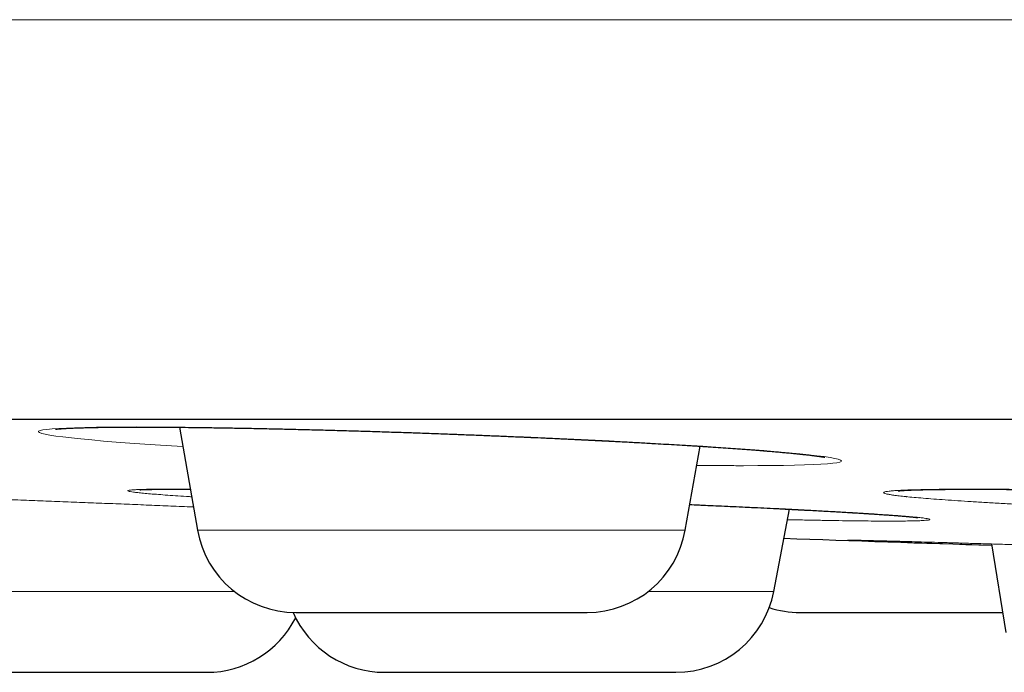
# Model space of a CAD drawing. Header units: millimetres. Extents: x 8 to 482, y 12 to 243.
# Tile 232 of 256: x 403.29 to 408.23, y 185.32 to 188.59. Entities that reach past the tile are written whole.
import ezdxf

# ---------------------------------------------------------------- set-up
doc = ezdxf.new("R2010")
doc.units = ezdxf.units.MM

msp = doc.modelspace()

# ---------------------------------------------------------------- linework, layer by layer
at = {"color": 7, "linetype": 'Continuous', "lineweight": 30}
for p, q in [((404.0899, 186.5445), (404.1808, 186.0288)), ((406.6265, 186.0288), (406.7007, 186.4495)), ((407.0707, 185.7216), (407.1496, 186.1334)), ((408.1621, 185.9593), (408.2346, 185.515))]:
    msp.add_line(p, q, dxfattribs=at)
at = {"color": 8, "linetype": 'Continuous', "lineweight": 0}
for p, q in [((404.1808, 186.0288), (406.6265, 186.0288)), ((402.2758, 185.7216), (404.3654, 185.7216)), ((406.4418, 185.7216), (407.0707, 185.7216))]:
    msp.add_line(p, q, dxfattribs=at)
at = {"color": 8, "linetype": 'Continuous', "lineweight": 0, "flags": 128}
msp.add_lwpolyline([(404.107, 186.4471), (404.0783, 186.4489), (403.9947, 186.4543), (403.916, 186.4597), (403.8422, 186.4651), (403.7733, 186.4704), (403.7094, 186.4756), (403.6505, 186.4808), (403.5964, 186.486), (403.5483, 186.491), (403.5063, 186.4958), (403.4705, 186.5005), (403.4407, 186.505), (403.4171, 186.5093), (403.3996, 186.5135), (403.3882, 186.5175), (403.3831, 186.5212), (403.3843, 186.5248), (403.3919, 186.528), (403.4058, 186.531), (403.426, 186.5338), (403.4526, 186.5363), (403.4855, 186.5385), (403.5245, 186.5405), (403.569, 186.5421), (403.6191, 186.5435), (403.6747, 186.5446), (403.7359, 186.5453), (403.8026, 186.5458), (403.8748, 186.5459), (403.9517, 186.5458), (404.0325, 186.5453), (404.1174, 186.5446), (404.2062, 186.5435), (404.2991, 186.5422), (404.396, 186.5405), (404.4969, 186.5385), (404.5998, 186.5363), (404.7045, 186.5338), (404.8109, 186.531), (404.9191, 186.528), (405.0291, 186.5248), (405.1409, 186.5212), (405.2544, 186.5175), (405.3682, 186.5135), (405.4811, 186.5093), (405.5932, 186.505), (405.7045, 186.5005), (405.8149, 186.4958), (405.9245, 186.491), (406.0333, 186.486), (406.1404, 186.4809), (406.2443, 186.4757), (406.3449, 186.4704), (406.4424, 186.4651), (406.5366, 186.4598), (406.6276, 186.4543), (406.7154, 186.4489), (406.7993, 186.4434), (406.8781, 186.438), (406.952, 186.4326), (407.0208, 186.4273), (407.0846, 186.4221), (407.1433, 186.4169), (407.197, 186.4118), (407.2451, 186.4068), (407.287, 186.4019), (407.3228, 186.3973), (407.3525, 186.3928), (407.376, 186.3884), (407.3935, 186.3843), (407.4049, 186.3803), (407.4099, 186.3765), (407.4086, 186.373), (407.401, 186.3698), (407.387, 186.3668), (407.3667, 186.364), (407.3401, 186.3615), (407.3071, 186.3592), (407.2683, 186.3573), (407.224, 186.3556), (407.1741, 186.3543), (407.1185, 186.3532), (407.0574, 186.3525), (406.9907, 186.352), (406.9183, 186.3519), (406.9183, 186.3519)], dxfattribs=at)
at = {"color": 7, "linetype": 'Continuous', "lineweight": 30}
for centre, radius, start, end in [((404.6732, 186.1156), 0.5, 190, 270), ((406.1341, 186.1156), 0.5, 270, 350), ((434.5, 985.519), 800, 268.0387887, 268.113421), ((406.5796, 185.8156), 0.5, 270, 349.1557), ((407.2015, 186.1156), 0.5, 252.0878, 270), ((404.2277, 185.8156), 0.5, 270, 332.9988), ((405.1187, 185.8156), 0.5, 203.5578, 270)]:
    msp.add_arc(centre, radius, start, end, dxfattribs=at)
at = {"color": 8, "linetype": 'Continuous', "lineweight": 0}
for points, knots in [([(481.9986, 188.5884), (481.9967, 188.5884), (481.9931, 188.5884), (481.9635, 188.5884), (481.9164, 188.5884), (481.85, 188.5884), (481.7648, 188.5884), (481.661, 188.5884), (481.5344, 188.5884), (481.3832, 188.5884), (481.2051, 188.5884), (481.0052, 188.5884), (480.7837, 188.5884), (480.5482, 188.5884), (480.3014, 188.5884), (480.0455, 188.5884), (479.773, 188.5884), (479.484, 188.5884), (479.1789, 188.5884), (478.858, 188.5884), (478.5106, 188.5884), (478.1352, 188.5884), (477.7302, 188.5884), (477.3081, 188.5884), (476.8692, 188.5884), (476.4052, 188.5884), (475.9152, 188.5884), (475.3989, 188.5884), (474.8663, 188.5884), (474.3183, 188.5884), (473.7555, 188.5884), (473.1895, 188.5884), (472.622, 188.5884), (472.0546, 188.5884), (471.4764, 188.5884), (470.8881, 188.5884), (470.2783, 188.5884), (469.6469, 188.5884), (468.9936, 188.5884), (468.3317, 188.5884), (467.6617, 188.5884), (466.9843, 188.5884), (466.3131, 188.5884), (465.6491, 188.5884), (464.9936, 188.5884), (464.3337, 188.5884), (463.6698, 188.5884), (462.9614, 188.5884), (462.2076, 188.5884), (461.4078, 188.5884), (460.6053, 188.5884), (459.8009, 188.5884), (458.9953, 188.5884), (458.2042, 188.5884), (457.4285, 188.5884), (456.6689, 188.5884), (455.9104, 188.5884), (455.1533, 188.5884), (454.3982, 188.5884), (453.6455, 188.5884), (452.8955, 188.5884), (452.1486, 188.5884), (451.4052, 188.5884), (450.67, 188.5884), (449.9432, 188.5884), (449.2251, 188.5884), (448.5116, 188.5884), (447.7843, 188.5884), (447.0437, 188.5884), (446.29, 188.5884), (445.5428, 188.5884), (444.8021, 188.5884), (444.0682, 188.5884), (443.2989, 188.5884), (442.4952, 188.5884), (441.6578, 188.5884), (440.831, 188.5884), (440.0092, 188.5884), (439.193, 188.5884), (438.3825, 188.5884), (437.5835, 188.5884), (436.7961, 188.5884), (436.0204, 188.5884), (435.2563, 188.5884), (434.5006, 188.5884), (433.7454, 188.5884), (432.983, 188.5884), (432.209, 188.5884), (431.4234, 188.5884), (430.6311, 188.5884), (429.8324, 188.5884), (429.0274, 188.5884), (428.2117, 188.5884), (427.4155, 188.5884), (426.6397, 188.5884), (425.8849, 188.5884), (425.1222, 188.5884), (424.3516, 188.5884), (423.5735, 188.5884), (422.788, 188.5884), (421.9955, 188.5884), (421.2097, 188.5884), (420.431, 188.5884), (419.6599, 188.5884), (418.8835, 188.5884), (418.1022, 188.5884), (417.3164, 188.5884), (416.5417, 188.5884), (415.7786, 188.5884), (415.0273, 188.5884), (414.2735, 188.5884), (413.5175, 188.5884), (412.7598, 188.5884), (412.0007, 188.5884), (411.2409, 188.5884), (410.4807, 188.5884), (409.7207, 188.5884), (408.966, 188.5884), (408.2171, 188.5884), (407.4744, 188.5884), (406.7341, 188.5884), (406.0056, 188.5884), (405.2894, 188.5884), (404.5857, 188.5884), (403.8864, 188.5884), (403.1922, 188.5884), (402.5037, 188.5884), (401.8346, 188.5884), (401.1849, 188.5884), (400.5547, 188.5884), (399.9317, 188.5884), (399.3165, 188.5884), (398.6973, 188.5884), (398.0755, 188.5884), (397.4525, 188.5884), (396.841, 188.5884), (396.2416, 188.5884), (395.6551, 188.5884), (395.0932, 188.5884), (394.5556, 188.5884), (394.0417, 188.5884), (393.5418, 188.5884), (393.0562, 188.5884), (392.6001, 188.5884), (392.1721, 188.5884), (391.7712, 188.5884), (391.3839, 188.5884), (391.0107, 188.5884), (390.652, 188.5884), (390.3082, 188.5884), (389.9686, 188.5884), (389.6355, 188.5884), (389.3114, 188.5884), (389.007, 188.5884), (388.7228, 188.5884), (388.4671, 188.5884), (388.2382, 188.5884), (388.0342, 188.5884), (387.8479, 188.5884), (387.6797, 188.5884), (387.5296, 188.5884), (387.3979, 188.5884), (387.281, 188.5884), (387.1812, 188.5884), (387.1009, 188.5884), (387.0438, 188.5884), (387.0081, 188.5884), (387.0036, 188.5884), (387.0014, 188.5884)], [0, 0, 0, 0, 0.006366, 0.012731, 0.019093, 0.025451, 0.031804, 0.038151, 0.044491, 0.051454, 0.058404, 0.065341, 0.072263, 0.079167, 0.085427, 0.091671, 0.097897, 0.104104, 0.110291, 0.116458, 0.122602, 0.129334, 0.136037, 0.14271, 0.14935, 0.155958, 0.162929, 0.16986, 0.17675, 0.183598, 0.190403, 0.197163, 0.203494, 0.209785, 0.216033, 0.222238, 0.2284, 0.234886, 0.241322, 0.247706, 0.254039, 0.260318, 0.266545, 0.272366, 0.278139, 0.283864, 0.28954, 0.295167, 0.301787, 0.308337, 0.314817, 0.321226, 0.327565, 0.333834, 0.339679, 0.345462, 0.351183, 0.35684, 0.362435, 0.367969, 0.37344, 0.378849, 0.384196, 0.389483, 0.394616, 0.39969, 0.404706, 0.409665, 0.414956, 0.42018, 0.425339, 0.430432, 0.435461, 0.440426, 0.446196, 0.451879, 0.457477, 0.46299, 0.468529, 0.473982, 0.47935, 0.484635, 0.489837, 0.494958, 0.5, 0.50503, 0.51014, 0.515331, 0.520604, 0.525959, 0.531302, 0.536726, 0.542235, 0.547828, 0.552894, 0.558029, 0.563235, 0.568511, 0.573858, 0.579277, 0.584769, 0.590335, 0.595692, 0.601117, 0.606609, 0.61217, 0.617799, 0.623497, 0.628933, 0.634431, 0.639991, 0.645613, 0.651298, 0.657046, 0.662856, 0.668729, 0.674665, 0.680663, 0.686615, 0.692628, 0.698701, 0.704833, 0.710803, 0.716827, 0.722907, 0.729041, 0.735229, 0.74147, 0.747404, 0.753384, 0.759411, 0.765483, 0.7716, 0.778136, 0.784722, 0.791356, 0.798037, 0.804764, 0.811537, 0.817963, 0.824428, 0.83093, 0.837468, 0.844042, 0.850048, 0.856081, 0.86214, 0.868225, 0.874334, 0.880467, 0.886623, 0.893419, 0.900239, 0.907083, 0.913948, 0.920833, 0.927109, 0.933399, 0.939702, 0.946017, 0.952343, 0.958678, 0.965021, 0.972007, 0.978999, 0.985997, 0.992997, 1, 1, 1, 1]), ([(406.9183, 186.3519), (406.893, 186.3519), (406.8425, 186.3519), (406.764, 186.3524), (406.7095, 186.3529), (406.6837, 186.3531)], [0, 0, 0, 0, 0.346514, 0.69017, 1, 1, 1, 1]), ([(404.1513, 186.1959), (404.1475, 186.1961), (404.1229, 186.1977), (404.0824, 186.2003), (404.0304, 186.2039), (403.9844, 186.2074), (403.9438, 186.2106), (403.9092, 186.2137), (403.8807, 186.2167), (403.8586, 186.2194), (403.8429, 186.2218), (403.8335, 186.2241), (403.8304, 186.2262), (403.8336, 186.228), (403.8431, 186.2296), (403.8587, 186.231), (403.8806, 186.2321), (403.9086, 186.233), (403.9429, 186.2336), (403.9833, 186.234), (404.0296, 186.2341), (404.0821, 186.234), (404.1206, 186.2338), (404.1431, 186.2336), (404.1447, 186.2335)], [0, 0, 0, 0, 0.008865, 0.057861, 0.106983, 0.156389, 0.206232, 0.25595, 0.305268, 0.354344, 0.403334, 0.452397, 0.501693, 0.551376, 0.60124, 0.650695, 0.699895, 0.748998, 0.798164, 0.847549, 0.89731, 0.946978, 0.996301, 1, 1, 1, 1]), ([(408.3329, 186.1564), (408.3191, 186.1571), (408.2765, 186.1593), (408.2095, 186.163), (408.1321, 186.1674), (408.0598, 186.1718), (407.9921, 186.1762), (407.9293, 186.1804), (407.8715, 186.1847), (407.8193, 186.1888), (407.7731, 186.1928), (407.7329, 186.1966), (407.6988, 186.2003), (407.6707, 186.2039), (407.6487, 186.2074), (407.6328, 186.2106), (407.623, 186.2137), (407.6196, 186.2167), (407.6226, 186.2194), (407.632, 186.2218), (407.6477, 186.2241), (407.6698, 186.2262), (407.6982, 186.228), (407.7326, 186.2296), (407.7729, 186.231), (407.8188, 186.2321), (407.8704, 186.233), (407.9276, 186.2336), (407.9905, 186.234), (408.0588, 186.2341), (408.132, 186.234), (408.2095, 186.2336), (408.2913, 186.233), (408.3773, 186.2321), (408.4675, 186.231), (408.5619, 186.2296), (408.6598, 186.228), (408.7606, 186.2262), (408.8635, 186.2241), (408.9684, 186.2218), (409.0753, 186.2194), (409.1842, 186.2167), (409.2952, 186.2137), (409.3828, 186.2113), (409.4334, 186.2099), (409.4462, 186.2095)], [0, 0, 0, 0, 0.011387, 0.035231, 0.058992, 0.082746, 0.106569, 0.130537, 0.154725, 0.178745, 0.202598, 0.226358, 0.250103, 0.273909, 0.297852, 0.322008, 0.346102, 0.370004, 0.393787, 0.417529, 0.441306, 0.465196, 0.489274, 0.51344, 0.537407, 0.561251, 0.585048, 0.608875, 0.632808, 0.656924, 0.680994, 0.704898, 0.72871, 0.752507, 0.776367, 0.800366, 0.824579, 0.84861, 0.872469, 0.896231, 0.919974, 0.943774, 0.967707, 0.99185, 1, 1, 1, 1]), ([(407.7459, 186.23), (407.7418, 186.2299), (407.724, 186.2293), (407.6986, 186.228), (407.6698, 186.2262), (407.6478, 186.2241), (407.632, 186.2218), (407.6227, 186.2194), (407.6197, 186.2167), (407.6231, 186.2138), (407.6328, 186.2106), (407.6486, 186.2074), (407.6705, 186.2039), (407.699, 186.2003), (407.7218, 186.1978), (407.7368, 186.1963), (407.7384, 186.1962)], [0, 0, 0, 0, 0.0241897, 0.1057272, 0.1866523, 0.2669971, 0.347017, 0.4269706, 0.5071173, 0.5877145, 0.6690153, 0.7502017, 0.8307258, 0.9108406, 0.9908034, 1, 1, 1, 1]), ([(402.413, 186.2109), (402.4157, 186.2108), (402.4499, 186.2097), (402.5185, 186.2073), (402.6185, 186.2039), (402.7212, 186.2004), (402.826, 186.1966), (402.9331, 186.1928), (403.0424, 186.1888), (403.1536, 186.1847), (403.266, 186.1805), (403.3787, 186.1762), (403.4911, 186.1718), (403.6032, 186.1675), (403.7151, 186.163), (403.8268, 186.1586), (403.9379, 186.1541), (404.0474, 186.1495), (404.1217, 186.1465), (404.1586, 186.1449), (404.1603, 186.1448)], [0, 0, 0, 0, 0.005345, 0.067818, 0.129781, 0.191429, 0.25296, 0.314572, 0.376464, 0.438832, 0.50139, 0.563419, 0.625112, 0.686666, 0.748278, 0.810146, 0.872466, 0.934931, 0.9969, 1, 1, 1, 1]), ([(406.6491, 186.1569), (406.6711, 186.156), (406.7279, 186.1535), (406.8161, 186.1495), (406.9135, 186.1451), (407.007, 186.1406), (407.0966, 186.1363), (407.1824, 186.1319), (407.2644, 186.1276), (407.3422, 186.1234), (407.4153, 186.1193), (407.4832, 186.1153), (407.5457, 186.1115), (407.6027, 186.1078), (407.6543, 186.1042), (407.7004, 186.1008), (407.7409, 186.0975), (407.7754, 186.0944), (407.8037, 186.0915), (407.8257, 186.0888), (407.8414, 186.0863), (407.8508, 186.084), (407.8539, 186.082), (407.8507, 186.0801), (407.8414, 186.0785), (407.8258, 186.0771), (407.804, 186.076), (407.776, 186.0751), (407.7416, 186.0745), (407.7015, 186.0741), (407.6697, 186.0741), (407.6538, 186.0741)], [0, 0, 0, 0, 0.0223467, 0.0575552, 0.0924848, 0.1272445, 0.1619452, 0.1966982, 0.2316145, 0.2668033, 0.3019231, 0.3367926, 0.3715218, 0.4062218, 0.4410041, 0.4759796, 0.5112569, 0.5463163, 0.5811426, 0.6158464, 0.6505395, 0.6853338, 0.7203404, 0.7556681, 0.7907812, 0.8256386, 0.8603512, 0.8950315, 0.9297921, 0.9647449, 1, 1, 1, 1]), ([(407.6538, 186.0741), (407.6368, 186.0741), (407.6029, 186.0741), (407.5453, 186.0745), (407.483, 186.0751), (407.4155, 186.076), (407.3429, 186.0771), (407.2651, 186.0785), (407.1972, 186.0798), (407.1539, 186.0808), (407.1396, 186.0811)], [0, 0, 0, 0, 0.134653, 0.268195, 0.401048, 0.533638, 0.666395, 0.799748, 0.934118, 1, 1, 1, 1]), ([(408.1631, 185.9526), (408.1398, 185.9534), (408.0877, 185.9551), (408.0118, 185.9577), (407.9347, 185.9602), (407.8625, 185.9627), (407.7956, 185.965), (407.7343, 185.9671), (407.6784, 185.9691), (407.628, 185.9709), (407.583, 185.9725), (407.5438, 185.974), (407.5104, 185.9752), (407.4834, 185.9763), (407.4627, 185.9772), (407.4483, 185.9779), (407.4404, 185.9784), (407.4384, 185.9787), (407.4424, 185.9787), (407.4444, 185.9787)], [0, 0, 0, 0, 0.048303, 0.107853, 0.16792, 0.227607, 0.286898, 0.345981, 0.405048, 0.464287, 0.523889, 0.584038, 0.643815, 0.703157, 0.762254, 0.821296, 0.880474, 0.93998, 1, 1, 1, 1]), ([(407.4444, 185.9787), (407.4476, 185.9787), (407.4539, 185.9787), (407.4713, 185.9784), (407.4945, 185.9779), (407.5239, 185.9772), (407.5594, 185.9763), (407.6011, 185.9752), (407.6489, 185.974), (407.7022, 185.9725), (407.7609, 185.9709), (407.8245, 185.9691), (407.8931, 185.9671), (407.9668, 185.965), (408.0455, 185.9627), (408.1289, 185.9602), (408.2166, 185.9577), (408.2976, 185.9553), (408.3506, 185.9537), (408.3719, 185.953)], [0, 0, 0, 0, 0.0604822, 0.1204655, 0.1801386, 0.2396933, 0.2993225, 0.3592184, 0.4195707, 0.480125, 0.540165, 0.5998786, 0.6594567, 0.7190915, 0.7789745, 0.8392951, 0.8997636, 0.9597505, 1, 1, 1, 1])]:
    msp.add_open_spline(points, degree=3, knots=knots, dxfattribs=at)
at = {"color": 7, "linetype": 'Continuous', "lineweight": 30}
for points, knots in [([(389.0014, 186.5856), (389.0019, 186.5856), (389.0027, 186.5856), (389.0096, 186.5856), (389.0206, 186.5856), (389.036, 186.5856), (389.0559, 186.5856), (389.0802, 186.5856), (389.1099, 186.5856), (389.1454, 186.5856), (389.1875, 186.5856), (389.2348, 186.5856), (389.2875, 186.5856), (389.3456, 186.5856), (389.409, 186.5856), (389.4778, 186.5856), (389.5518, 186.5856), (389.6313, 186.5856), (389.7156, 186.5856), (389.8046, 186.5856), (389.8981, 186.5856), (389.9967, 186.5856), (390.1008, 186.5856), (390.2105, 186.5856), (390.3259, 186.5856), (390.4464, 186.5856), (390.572, 186.5856), (390.7019, 186.5856), (390.8359, 186.5856), (390.9741, 186.5856), (391.1171, 186.5856), (391.2661, 186.5856), (391.421, 186.5856), (391.5821, 186.5856), (391.7483, 186.5856), (391.9196, 186.5856), (392.096, 186.5856), (392.2775, 186.5856), (392.4582, 186.5856), (392.6376, 186.5856), (392.815, 186.5856), (392.9965, 186.5856), (393.1819, 186.5856), (393.3713, 186.5856), (393.5646, 186.5856), (393.7685, 186.5856), (393.9835, 186.5856), (394.2099, 186.5856), (394.4412, 186.5856), (394.6773, 186.5856), (394.9182, 186.5856), (395.1639, 186.5856), (395.4144, 186.5856), (395.6697, 186.5856), (395.9298, 186.5856), (396.1932, 186.5856), (396.4596, 186.5856), (396.7289, 186.5856), (397.0024, 186.5856), (397.2815, 186.5856), (397.5663, 186.5856), (397.8568, 186.5856), (398.1513, 186.5856), (398.4499, 186.5856), (398.7507, 186.5856), (399.0536, 186.5856), (399.3586, 186.5856), (399.6674, 186.5856), (399.9823, 186.5856), (400.3033, 186.5856), (400.6305, 186.5856), (400.9617, 186.5856), (401.297, 186.5856), (401.6363, 186.5856), (401.9797, 186.5856), (402.3162, 186.5856), (402.6454, 186.5856), (402.9667, 186.5856), (403.2909, 186.5856), (403.618, 186.5856), (403.9481, 186.5856), (404.2811, 186.5856), (404.6282, 186.5856), (404.9898, 186.5856), (405.3662, 186.5856), (405.7462, 186.5856), (406.1297, 186.5856), (406.5167, 186.5856), (406.9073, 186.5856), (407.3014, 186.5856), (407.6991, 186.5856), (408.1003, 186.5856), (408.5026, 186.5856), (408.906, 186.5856), (409.3101, 186.5856), (409.7169, 186.5856), (410.1285, 186.5856), (410.545, 186.5856), (410.9663, 186.5856), (411.39, 186.5856), (411.8161, 186.5856), (412.242, 186.5856), (412.6676, 186.5856), (413.093, 186.5856), (413.5207, 186.5856), (413.9536, 186.5856), (414.3917, 186.5856), (414.8352, 186.5856), (415.281, 186.5856), (415.7292, 186.5856), (416.1799, 186.5856), (416.6328, 186.5856), (417.074, 186.5856), (417.5028, 186.5856), (417.919, 186.5856), (418.3367, 186.5856), (418.7557, 186.5856), (419.1762, 186.5856), (419.5981, 186.5856), (420.0356, 186.5856), (420.4888, 186.5856), (420.9578, 186.5856), (421.4287, 186.5856), (421.9012, 186.5856), (422.3755, 186.5856), (422.8515, 186.5856), (423.3292, 186.5856), (423.8087, 186.5856), (424.2899, 186.5856), (424.77, 186.5856), (425.2488, 186.5856), (425.7261, 186.5856), (426.2043, 186.5856), (426.6858, 186.5856), (427.1706, 186.5856), (427.6586, 186.5856), (428.1469, 186.5856), (428.6357, 186.5856), (429.1218, 186.5856), (429.6054, 186.5856), (430.0865, 186.5856), (430.5678, 186.5856), (431.0528, 186.5856), (431.5414, 186.5856), (432.0336, 186.5856), (432.5262, 186.5856), (433.0192, 186.5856), (433.5125, 186.5856), (434.0061, 186.5856), (434.4847, 186.5856), (434.9479, 186.5856), (435.3957, 186.5856), (435.8431, 186.5856), (436.2903, 186.5856), (436.7372, 186.5856), (437.1838, 186.5856), (437.6451, 186.5856), (438.1208, 186.5856), (438.6112, 186.5856), (439.1011, 186.5856), (439.5908, 186.5856), (440.0801, 186.5856), (440.5691, 186.5856), (441.0577, 186.5856), (441.546, 186.5856), (442.0339, 186.5856), (442.5186, 186.5856), (443.0001, 186.5856), (443.4779, 186.5856), (443.9547, 186.5856), (444.4327, 186.5856), (444.912, 186.5856), (445.3924, 186.5856), (445.8711, 186.5856), (446.3481, 186.5856), (446.8205, 186.5856), (447.2884, 186.5856), (447.7518, 186.5856), (448.2136, 186.5856), (448.6768, 186.5856), (449.1415, 186.5856), (449.6076, 186.5856), (450.0719, 186.5856), (450.5345, 186.5856), (450.9954, 186.5856), (451.4546, 186.5856), (451.8977, 186.5856), (452.3248, 186.5856), (452.7359, 186.5856), (453.1451, 186.5856), (453.5523, 186.5856), (453.9576, 186.5856), (454.361, 186.5856), (454.7757, 186.5856), (455.2017, 186.5856), (455.6386, 186.5856), (456.0731, 186.5856), (456.5053, 186.5856), (456.9352, 186.5856), (457.3627, 186.5856), (457.7878, 186.5856), (458.2105, 186.5856), (458.6309, 186.5856), (459.0465, 186.5856), (459.4572, 186.5856), (459.8629, 186.5856), (460.2657, 186.5856), (460.6675, 186.5856), (461.0683, 186.5856), (461.468, 186.5856), (461.8641, 186.5856), (462.2567, 186.5856), (462.6435, 186.5856), (463.0245, 186.5856), (463.3997, 186.5856), (463.7716, 186.5856), (464.1426, 186.5856), (464.5126, 186.5856), (464.8815, 186.5856), (465.2469, 186.5856), (465.6088, 186.5856), (465.9671, 186.5856), (466.3218, 186.5856), (466.6621, 186.5856), (466.988, 186.5856), (467.3, 186.5856), (467.6086, 186.5856), (467.9138, 186.5856), (468.2158, 186.5856), (468.5144, 186.5856), (468.8196, 186.5856), (469.1309, 186.5856), (469.4479, 186.5856), (469.7608, 186.5856), (470.0698, 186.5856), (470.3747, 186.5856), (470.6756, 186.5856), (470.9725, 186.5856), (471.2654, 186.5856), (471.5543, 186.5856), (471.8374, 186.5856), (472.1149, 186.5856), (472.3866, 186.5856), (472.6541, 186.5856), (472.9185, 186.5856), (473.1798, 186.5856), (473.4379, 186.5856), (473.6912, 186.5856), (473.9396, 186.5856), (474.1819, 186.5856), (474.4179, 186.5856), (474.6479, 186.5856), (474.8733, 186.5856), (475.0955, 186.5856), (475.3145, 186.5856), (475.5302, 186.5856), (475.741, 186.5856), (475.947, 186.5856), (476.1482, 186.5856), (476.3445, 186.5856), (476.5301, 186.5856), (476.7053, 186.5856), (476.8705, 186.5856), (477.0315, 186.5856), (477.1884, 186.5856), (477.341, 186.5856), (477.4895, 186.5856), (477.6386, 186.5856), (477.7878, 186.5856), (477.9366, 186.5856), (478.0804, 186.5856), (478.2191, 186.5856), (478.3527, 186.5856), (478.4812, 186.5856), (478.6047, 186.5856), (478.7231, 186.5856), (478.8364, 186.5856), (478.944, 186.5856), (479.046, 186.5856), (479.1425, 186.5856), (479.2339, 186.5856), (479.3207, 186.5856), (479.4027, 186.5856), (479.4799, 186.5856), (479.5518, 186.5856), (479.6183, 186.5856), (479.6791, 186.5856), (479.7343, 186.5856), (479.784, 186.5856), (479.8285, 186.5856), (479.8682, 186.5856), (479.9029, 186.5856), (479.9324, 186.5856), (479.9565, 186.5856), (479.9753, 186.5856), (479.9887, 186.5856), (479.997, 186.5856), (479.9981, 186.5856), (479.9986, 186.5856)], [0, 0, 0, 0, 0.003135, 0.006267, 0.009399, 0.012529, 0.015659, 0.018788, 0.021917, 0.02536, 0.028802, 0.032246, 0.035691, 0.039138, 0.042588, 0.04604, 0.049495, 0.052953, 0.056415, 0.05982, 0.063229, 0.066635, 0.070037, 0.073497, 0.076954, 0.080407, 0.083858, 0.087306, 0.090691, 0.094074, 0.097456, 0.100837, 0.104287, 0.107736, 0.111187, 0.114638, 0.11809, 0.121544, 0.125, 0.128134, 0.131267, 0.134398, 0.137529, 0.140658, 0.143787, 0.146916, 0.150359, 0.153801, 0.157245, 0.16069, 0.164138, 0.167587, 0.171039, 0.174494, 0.177953, 0.181415, 0.18482, 0.188229, 0.191635, 0.195037, 0.198497, 0.201954, 0.205407, 0.208858, 0.212306, 0.215691, 0.219074, 0.222456, 0.225837, 0.229287, 0.232736, 0.236187, 0.239638, 0.24309, 0.246544, 0.25, 0.253134, 0.256267, 0.259398, 0.262529, 0.265658, 0.268787, 0.271916, 0.275359, 0.278801, 0.282245, 0.28569, 0.289138, 0.292587, 0.296039, 0.299494, 0.302953, 0.306415, 0.30982, 0.313229, 0.316635, 0.320037, 0.323497, 0.326954, 0.330407, 0.333858, 0.337306, 0.340691, 0.344074, 0.347456, 0.350837, 0.354287, 0.357736, 0.361187, 0.364638, 0.36809, 0.371544, 0.375, 0.378134, 0.381267, 0.384398, 0.387529, 0.390658, 0.393787, 0.396916, 0.400359, 0.403801, 0.407245, 0.41069, 0.414138, 0.417587, 0.421039, 0.424494, 0.427953, 0.431415, 0.43482, 0.438229, 0.441635, 0.445037, 0.448497, 0.451954, 0.455407, 0.458858, 0.462306, 0.465691, 0.469074, 0.472456, 0.475837, 0.479287, 0.482736, 0.486187, 0.489638, 0.49309, 0.496544, 0.5, 0.503134, 0.506267, 0.509398, 0.512529, 0.515658, 0.518787, 0.521916, 0.525359, 0.528801, 0.532245, 0.53569, 0.539138, 0.542587, 0.546039, 0.549494, 0.552953, 0.556415, 0.55982, 0.563229, 0.566635, 0.570037, 0.573497, 0.576954, 0.580407, 0.583858, 0.587306, 0.590691, 0.594074, 0.597456, 0.600837, 0.604287, 0.607736, 0.611187, 0.614638, 0.61809, 0.621544, 0.625, 0.628134, 0.631267, 0.634398, 0.637529, 0.640658, 0.643787, 0.646916, 0.650359, 0.653801, 0.657245, 0.66069, 0.664138, 0.667587, 0.671039, 0.674494, 0.677953, 0.681415, 0.68482, 0.688229, 0.691635, 0.695037, 0.698497, 0.701954, 0.705407, 0.708858, 0.712306, 0.715691, 0.719074, 0.722456, 0.725837, 0.729287, 0.732736, 0.736187, 0.739638, 0.74309, 0.746544, 0.75, 0.753134, 0.756267, 0.759398, 0.762529, 0.765658, 0.768787, 0.771916, 0.775359, 0.778801, 0.782245, 0.78569, 0.789138, 0.792587, 0.796039, 0.799494, 0.802953, 0.806415, 0.80982, 0.813229, 0.816635, 0.820037, 0.823497, 0.826954, 0.830407, 0.833858, 0.837306, 0.840691, 0.844074, 0.847456, 0.850837, 0.854287, 0.857736, 0.861187, 0.864638, 0.86809, 0.871544, 0.875, 0.878134, 0.881267, 0.884398, 0.887529, 0.890658, 0.893787, 0.896916, 0.900359, 0.903801, 0.907245, 0.91069, 0.914138, 0.917587, 0.921039, 0.924494, 0.927953, 0.931415, 0.93482, 0.938229, 0.941635, 0.945038, 0.948498, 0.951955, 0.955408, 0.958859, 0.962307, 0.965692, 0.969075, 0.972457, 0.975838, 0.979288, 0.982737, 0.986187, 0.989638, 0.99309, 0.996544, 1, 1, 1, 1]), ([(403.4683, 186.5348), (403.4684, 186.5348), (403.4685, 186.5348), (403.4691, 186.5349), (403.4702, 186.535), (403.4715, 186.5351), (403.4729, 186.5353), (403.4742, 186.5354), (403.4756, 186.5356), (403.4774, 186.5358), (403.48, 186.536), (403.4836, 186.5363), (403.488, 186.5367), (403.4943, 186.5372), (403.5022, 186.5378), (403.512, 186.5384), (403.5222, 186.539), (403.533, 186.5395), (403.5446, 186.5401), (403.5576, 186.5407), (403.5714, 186.5412), (403.5861, 186.5417), (403.601, 186.5422), (403.6191, 186.5427), (403.6411, 186.5432), (403.6682, 186.5438), (403.698, 186.5443), (403.7314, 186.5448), (403.7689, 186.5451), (403.8107, 186.5454), (403.8566, 186.5456), (403.9063, 186.5456), (403.9592, 186.5454), (404.015, 186.5451), (404.0737, 186.5447), (404.1393, 186.5441), (404.2125, 186.5432), (404.2934, 186.542), (404.377, 186.5406), (404.4627, 186.539), (404.5504, 186.5372), (404.6398, 186.5352), (404.7308, 186.533), (404.8231, 186.5306), (404.9166, 186.528), (405.0111, 186.5252), (405.1064, 186.5223), (405.2018, 186.5192), (405.2961, 186.5159), (405.3882, 186.5127), (405.4755, 186.5094), (405.558, 186.5062), (405.6358, 186.5031), (405.7108, 186.5001), (405.783, 186.497), (405.8523, 186.494), (405.9116, 186.4914), (405.9612, 186.4891), (406.0012, 186.4872), (406.0383, 186.4855), (406.0682, 186.4841), (406.0919, 186.483), (406.1098, 186.4821), (406.1265, 186.4813), (406.1414, 186.4806), (406.1538, 186.4799), (406.1644, 186.4794), (406.1752, 186.4789), (406.1882, 186.4782), (406.2042, 186.4774), (406.2231, 186.4765), (406.2449, 186.4754), (406.2711, 186.474), (406.3018, 186.4724), (406.336, 186.4706), (406.3712, 186.4687), (406.4067, 186.4668), (406.4422, 186.4649), (406.4838, 186.4625), (406.5313, 186.4598), (406.5845, 186.4567), (406.6373, 186.4535), (406.6897, 186.4502), (406.7415, 186.4469), (406.7924, 186.4435), (406.8414, 186.4402), (406.8895, 186.4368), (406.9356, 186.4334), (406.9794, 186.43), (407.0188, 186.4269), (407.0543, 186.424), (407.086, 186.4213), (407.1143, 186.4188), (407.137, 186.4167), (407.1549, 186.415), (407.1685, 186.4137), (407.1802, 186.4125), (407.1901, 186.4115), (407.1969, 186.4108), (407.2011, 186.4103), (407.2032, 186.4101), (407.2055, 186.4099), (407.2083, 186.4096), (407.2122, 186.4092), (407.2172, 186.4086), (407.2232, 186.408), (407.2303, 186.4072), (407.2379, 186.4063), (407.2469, 186.4053), (407.2565, 186.4042), (407.2661, 186.403), (407.2749, 186.4019), (407.2826, 186.4009), (407.2894, 186.3999), (407.295, 186.3991), (407.2999, 186.3984), (407.3042, 186.3978), (407.3082, 186.3972), (407.3118, 186.3966), (407.3154, 186.396), (407.3191, 186.3954), (407.3225, 186.3948), (407.3253, 186.3943), (407.3269, 186.394), (407.3268, 186.394), (407.3268, 186.394)], [0, 0, 0, 0, 0.003093, 0.0067, 0.01055, 0.013966, 0.01684, 0.019172, 0.020989, 0.02282, 0.026111, 0.02991, 0.034218, 0.038914, 0.046484, 0.05341, 0.059794, 0.066238, 0.072834, 0.0794, 0.086666, 0.093409, 0.099934, 0.106496, 0.116511, 0.126634, 0.137289, 0.148643, 0.160698, 0.17346, 0.186904, 0.200647, 0.214532, 0.228552, 0.24271, 0.257008, 0.274352, 0.29186, 0.309342, 0.326774, 0.344162, 0.361507, 0.378816, 0.396091, 0.413337, 0.430561, 0.447768, 0.464963, 0.481871, 0.498264, 0.514137, 0.52849, 0.542401, 0.555873, 0.56891, 0.581513, 0.593684, 0.60148, 0.609, 0.615934, 0.622254, 0.625912, 0.629329, 0.632502, 0.635431, 0.637891, 0.63964, 0.641586, 0.644113, 0.647221, 0.65091, 0.655178, 0.660027, 0.666417, 0.673442, 0.680607, 0.687876, 0.695248, 0.702722, 0.714127, 0.725765, 0.737636, 0.749742, 0.762084, 0.774662, 0.787384, 0.799681, 0.813095, 0.825826, 0.837874, 0.849236, 0.859912, 0.869901, 0.879202, 0.885211, 0.890624, 0.895439, 0.899657, 0.903277, 0.904286, 0.905236, 0.906134, 0.907294, 0.909113, 0.911483, 0.914402, 0.917871, 0.92188, 0.925968, 0.932013, 0.937594, 0.942714, 0.947972, 0.952635, 0.956705, 0.960422, 0.964069, 0.967645, 0.971152, 0.97459, 0.97915, 0.984161, 0.989698, 0.995739, 1, 1, 1, 1]), ([(403.891, 186.2312), (403.8909, 186.2312), (403.8908, 186.2312), (403.8923, 186.2313), (403.8945, 186.2315), (403.8974, 186.2316), (403.9009, 186.2318), (403.9048, 186.232), (403.9089, 186.2321), (403.9132, 186.2323), (403.9177, 186.2324), (403.9223, 186.2326), (403.9274, 186.2327), (403.9337, 186.2329), (403.9417, 186.233), (403.9517, 186.2332), (403.9638, 186.2334), (403.9772, 186.2335), (403.9915, 186.2337), (404.0062, 186.2337), (404.0215, 186.2338), (404.0365, 186.2338), (404.0504, 186.2338), (404.063, 186.2338), (404.0739, 186.2338), (404.0832, 186.2337), (404.0913, 186.2337), (404.099, 186.2337), (404.1086, 186.2336), (404.1207, 186.2335), (404.1334, 186.2334), (404.1416, 186.2334), (404.1447, 186.2333)], [0, 0, 0, 0, 0.017654, 0.055201, 0.090928, 0.124816, 0.156872, 0.187498, 0.216884, 0.245026, 0.271922, 0.297567, 0.322806, 0.352008, 0.389345, 0.432224, 0.480659, 0.534666, 0.581022, 0.630843, 0.680496, 0.725023, 0.765121, 0.799782, 0.829005, 0.852799, 0.872212, 0.89119, 0.910109, 0.943678, 0.978876, 1, 1, 1, 1]), ([(407.6944, 186.2258), (407.6944, 186.2257), (407.6943, 186.2257), (407.6954, 186.2259), (407.6975, 186.2261), (407.7003, 186.2263), (407.7032, 186.2266), (407.7061, 186.2268), (407.7091, 186.227), (407.7136, 186.2273), (407.72, 186.2277), (407.7295, 186.2283), (407.7407, 186.2288), (407.7531, 186.2294), (407.7665, 186.2299), (407.7806, 186.2304), (407.7953, 186.2308), (407.8101, 186.2312), (407.8245, 186.2316), (407.8383, 186.2319), (407.8514, 186.2321), (407.8647, 186.2324), (407.8791, 186.2326), (407.8953, 186.2328), (407.9138, 186.233), (407.9348, 186.2333), (407.9587, 186.2335), (407.9852, 186.2336), (408.0139, 186.2337), (408.044, 186.2338), (408.0756, 186.2338), (408.1078, 186.2338), (408.1404, 186.2337), (408.1712, 186.2336), (408.1959, 186.2334), (408.2145, 186.2333), (408.2265, 186.2333), (408.2361, 186.2332), (408.2432, 186.2331), (408.249, 186.2331), (408.2557, 186.233), (408.265, 186.233), (408.2773, 186.2329), (408.2924, 186.2327), (408.3133, 186.2326), (408.3395, 186.2323), (408.37, 186.232), (408.4006, 186.2316), (408.4311, 186.2312), (408.4662, 186.2308), (408.5058, 186.2303), (408.55, 186.2296), (408.5934, 186.2289), (408.6364, 186.2282), (408.6801, 186.2275), (408.7279, 186.2266), (408.7812, 186.2256), (408.8406, 186.2244), (408.9041, 186.2231), (408.9717, 186.2216), (409.0436, 186.22), (409.1158, 186.2183), (409.1882, 186.2165), (409.2416, 186.2151), (409.2723, 186.2143), (409.2789, 186.2141)], [0, 0, 0, 0, 0.004565, 0.016163, 0.02926, 0.040191, 0.050095, 0.058827, 0.066384, 0.073418, 0.089457, 0.105998, 0.123585, 0.142413, 0.159362, 0.177133, 0.194335, 0.210439, 0.225446, 0.239351, 0.251453, 0.263251, 0.276098, 0.290035, 0.305062, 0.322194, 0.340558, 0.360159, 0.381002, 0.402025, 0.421883, 0.44375, 0.463941, 0.482462, 0.499317, 0.507566, 0.514548, 0.519988, 0.523886, 0.526521, 0.529847, 0.535144, 0.541931, 0.550206, 0.55997, 0.57604, 0.592175, 0.607996, 0.623502, 0.638694, 0.660719, 0.68205, 0.702688, 0.722633, 0.74233, 0.763044, 0.787913, 0.8142, 0.84191, 0.871047, 0.901619, 0.933633, 0.962232, 0.991908, 1, 1, 1, 1]), ([(406.6491, 186.1569), (406.6525, 186.1567), (406.6713, 186.1559), (406.7058, 186.1544), (406.7555, 186.1522), (406.8096, 186.1498), (406.8679, 186.1471), (406.9282, 186.1443), (406.9902, 186.1413), (407.0536, 186.1382), (407.1105, 186.1354), (407.1609, 186.1329), (407.2041, 186.1306), (407.2458, 186.1285), (407.2851, 186.1264), (407.3249, 186.1242), (407.3646, 186.122), (407.4037, 186.1198), (407.4342, 186.118), (407.4573, 186.1166), (407.4742, 186.1156), (407.4899, 186.1147), (407.5041, 186.1138), (407.5164, 186.1131), (407.5262, 186.1124), (407.5337, 186.112), (407.5402, 186.1116), (407.5475, 186.1111), (407.557, 186.1105), (407.569, 186.1097), (407.5834, 186.1088), (407.599, 186.1077), (407.6153, 186.1066), (407.632, 186.1055), (407.6492, 186.1042), (407.6657, 186.103), (407.6824, 186.1018), (407.6987, 186.1005), (407.7142, 186.0992), (407.728, 186.0981), (407.74, 186.097), (407.7504, 186.0961), (407.759, 186.0952), (407.7663, 186.0945), (407.7727, 186.0939), (407.7784, 186.0932), (407.7835, 186.0926), (407.7874, 186.0922), (407.79, 186.0918), (407.7918, 186.0916), (407.7929, 186.0914), (407.7936, 186.0913), (407.7934, 186.0914), (407.7934, 186.0914)], [0, 0, 0, 0, 0.005538, 0.030044, 0.055981, 0.087209, 0.120308, 0.155283, 0.192137, 0.230872, 0.271489, 0.29984, 0.329038, 0.357931, 0.385548, 0.411885, 0.444436, 0.474787, 0.502937, 0.517951, 0.532254, 0.545847, 0.558578, 0.56963, 0.578885, 0.585269, 0.590483, 0.597004, 0.605911, 0.617801, 0.632305, 0.649421, 0.666128, 0.684741, 0.705187, 0.725579, 0.745066, 0.769218, 0.791825, 0.81289, 0.833747, 0.852836, 0.87016, 0.885722, 0.90048, 0.916292, 0.932268, 0.94849, 0.959048, 0.97075, 0.983592, 0.996922, 1, 1, 1, 1]), ([(404.6732, 185.6156), (404.6735, 185.6156), (404.674, 185.6156), (404.679, 185.6156), (404.6872, 185.6156), (404.6988, 185.6156), (404.7127, 185.6156), (404.7281, 185.6156), (404.744, 185.6156), (404.7618, 185.6156), (404.7815, 185.6156), (404.803, 185.6156), (404.8262, 185.6156), (404.8431, 185.6156), (404.8516, 185.6156)], [0, 0, 0, 0, 0.091741, 0.18654, 0.281224, 0.376243, 0.472045, 0.54814, 0.623645, 0.698777, 0.773758, 0.848808, 0.92415, 1, 1, 1, 1]), ([(404.8516, 185.6156), (404.864, 185.6156), (404.8887, 185.6156), (404.9294, 185.6156), (404.9724, 185.6156), (405.0181, 185.6156), (405.0589, 185.6156), (405.0934, 185.6156), (405.1208, 185.6156), (405.1486, 185.6156), (405.1766, 185.6156), (405.2113, 185.6156), (405.253, 185.6156), (405.3019, 185.6156), (405.3516, 185.6156), (405.4016, 185.6156), (405.4514, 185.6156), (405.5007, 185.6156), (405.5495, 185.6156), (405.5978, 185.6156), (405.6421, 185.6156), (405.6824, 185.6156), (405.7185, 185.6156), (405.7535, 185.6156), (405.7873, 185.6156), (405.8201, 185.6156), (405.8518, 185.6156), (405.8863, 185.6156), (405.9229, 185.6156), (405.9603, 185.6156), (405.9943, 185.6156), (406.025, 185.6156), (406.0481, 185.6156), (406.0652, 185.6156), (406.0774, 185.6156), (406.0884, 185.6156), (406.0983, 185.6156), (406.1089, 185.6156), (406.1191, 185.6156), (406.1277, 185.6156), (406.1325, 185.6156), (406.1346, 185.6156), (406.1341, 185.6156), (406.1341, 185.6156)], [0, 0, 0, 0, 0.03128, 0.062269, 0.093144, 0.124085, 0.155272, 0.172323, 0.189249, 0.206078, 0.222838, 0.239557, 0.267405, 0.295353, 0.32353, 0.351874, 0.379922, 0.407804, 0.435653, 0.4636, 0.491778, 0.514197, 0.53643, 0.55854, 0.580594, 0.602655, 0.624791, 0.647064, 0.678392, 0.709404, 0.740279, 0.771196, 0.802333, 0.819384, 0.83631, 0.853139, 0.869899, 0.886618, 0.914466, 0.942414, 0.970591, 0.998935, 1, 1, 1, 1]), ([(407.2019, 185.6156), (407.2019, 185.6156), (407.2018, 185.6156), (407.2056, 185.6156), (407.2127, 185.6156), (407.2233, 185.6156), (407.2372, 185.6156), (407.2532, 185.6156), (407.2704, 185.6156), (407.2881, 185.6156), (407.3076, 185.6156), (407.3288, 185.6156), (407.3518, 185.6156), (407.3766, 185.6156), (407.4067, 185.6156), (407.4425, 185.6156), (407.4848, 185.6156), (407.5295, 185.6156), (407.5765, 185.6156), (407.6183, 185.6156), (407.6535, 185.6156), (407.6815, 185.6156), (407.7098, 185.6156), (407.7383, 185.6156), (407.7734, 185.6156), (407.8155, 185.6156), (407.8648, 185.6156), (407.9147, 185.6156), (407.9647, 185.6156), (408.0144, 185.6156), (408.0634, 185.6156), (408.1118, 185.6156), (408.1594, 185.6156), (408.1949, 185.6156), (408.2141, 185.6156), (408.2182, 185.6156)], [0, 0, 0, 0, 0.022807, 0.057308, 0.091605, 0.12586, 0.160237, 0.194896, 0.222473, 0.249821, 0.277018, 0.304145, 0.331282, 0.358509, 0.385907, 0.424441, 0.462588, 0.500566, 0.538595, 0.576895, 0.597869, 0.618689, 0.639389, 0.660005, 0.68057, 0.714825, 0.749202, 0.783862, 0.818726, 0.853227, 0.887524, 0.921779, 0.956156, 0.990816, 1, 1, 1, 1]), ([(402.7852, 185.3156), (402.7897, 185.3156), (402.7986, 185.3156), (402.817, 185.3156), (402.839, 185.3156), (402.8649, 185.3156), (402.89, 185.3156), (402.9124, 185.3156), (402.9309, 185.3156), (402.9501, 185.3156), (402.9703, 185.3156), (402.9959, 185.3156), (403.0278, 185.3156), (403.067, 185.3156), (403.1085, 185.3156), (403.1517, 185.3156), (403.1963, 185.3156), (403.2422, 185.3156), (403.2891, 185.3156), (403.3372, 185.3156), (403.3829, 185.3156), (403.4256, 185.3156), (403.465, 185.3156), (403.5042, 185.3156), (403.5433, 185.3156), (403.5824, 185.3156), (403.6213, 185.3156), (403.6652, 185.3156), (403.7135, 185.3156), (403.7656, 185.3156), (403.8159, 185.3156), (403.8644, 185.3156), (403.9039, 185.3156), (403.9352, 185.3156), (403.9589, 185.3156), (403.9817, 185.3156), (404.0036, 185.3156), (404.0292, 185.3156), (404.0578, 185.3156), (404.0884, 185.3156), (404.1163, 185.3156), (404.1415, 185.3156), (404.1636, 185.3156), (404.1825, 185.3156), (404.1982, 185.3156), (404.2106, 185.3156), (404.2192, 185.3156), (404.2245, 185.3156), (404.2274, 185.3156), (404.2276, 185.3156), (404.2277, 185.3156)], [0, 0, 0, 0, 0.026031, 0.051818, 0.077511, 0.103259, 0.129212, 0.143401, 0.157487, 0.171491, 0.185438, 0.199351, 0.222526, 0.245783, 0.269231, 0.292818, 0.316159, 0.339361, 0.362536, 0.385793, 0.409241, 0.427897, 0.446399, 0.464799, 0.483151, 0.50151, 0.51993, 0.538465, 0.564535, 0.590343, 0.616036, 0.641763, 0.667675, 0.681864, 0.695949, 0.709954, 0.723901, 0.737814, 0.760988, 0.784245, 0.807694, 0.83128, 0.854621, 0.877824, 0.900999, 0.924255, 0.947704, 0.96636, 0.984861, 1, 1, 1, 1]), ([(405.1187, 185.3156), (405.1187, 185.3156), (405.1182, 185.3156), (405.1201, 185.3156), (405.1241, 185.3156), (405.1302, 185.3156), (405.1382, 185.3156), (405.1482, 185.3156), (405.1604, 185.3156), (405.1745, 185.3156), (405.1855, 185.3156), (405.1911, 185.3156)], [0, 0, 0, 0, 0.00765, 0.160063, 0.281124, 0.401247, 0.520777, 0.640066, 0.759465, 0.879328, 1, 1, 1, 1]), ([(405.1911, 185.3156), (405.1995, 185.3156), (405.2161, 185.3156), (405.2456, 185.3156), (405.2782, 185.3156), (405.3143, 185.3156), (405.3476, 185.3156), (405.3764, 185.3156), (405.3997, 185.3156), (405.4235, 185.3156), (405.448, 185.3156), (405.4787, 185.3156), (405.5163, 185.3156), (405.5612, 185.3156), (405.6078, 185.3156), (405.6556, 185.3156), (405.7041, 185.3156), (405.7529, 185.3156), (405.8022, 185.3156), (405.8518, 185.3156), (405.8983, 185.3156), (405.9411, 185.3156), (405.9801, 185.3156), (406.0186, 185.3156), (406.0564, 185.3156), (406.0937, 185.3156), (406.1303, 185.3156), (406.1711, 185.3156), (406.2154, 185.3156), (406.2621, 185.3156), (406.3062, 185.3156), (406.3478, 185.3156), (406.3807, 185.3156), (406.4063, 185.3156), (406.4253, 185.3156), (406.4432, 185.3156), (406.46, 185.3156), (406.4794, 185.3156), (406.5002, 185.3156), (406.5212, 185.3156), (406.5392, 185.3156), (406.5541, 185.3156), (406.5658, 185.3156), (406.574, 185.3156), (406.5789, 185.3156), (406.5794, 185.3156), (406.5796, 185.3156)], [0, 0, 0, 0, 0.0282, 0.056136, 0.08397, 0.111864, 0.139979, 0.155351, 0.17061, 0.185782, 0.200891, 0.215963, 0.241069, 0.266264, 0.291666, 0.317219, 0.342504, 0.367641, 0.392747, 0.417942, 0.443344, 0.463555, 0.483598, 0.503531, 0.523412, 0.543301, 0.563257, 0.583337, 0.611578, 0.639537, 0.667371, 0.695242, 0.723313, 0.738685, 0.753944, 0.769115, 0.784224, 0.799297, 0.824402, 0.849597, 0.875, 0.900552, 0.925838, 0.950974, 0.97608, 1, 1, 1, 1])]:
    msp.add_open_spline(points, degree=3, knots=knots, dxfattribs=at)

doc.saveas('drawing.dxf')
